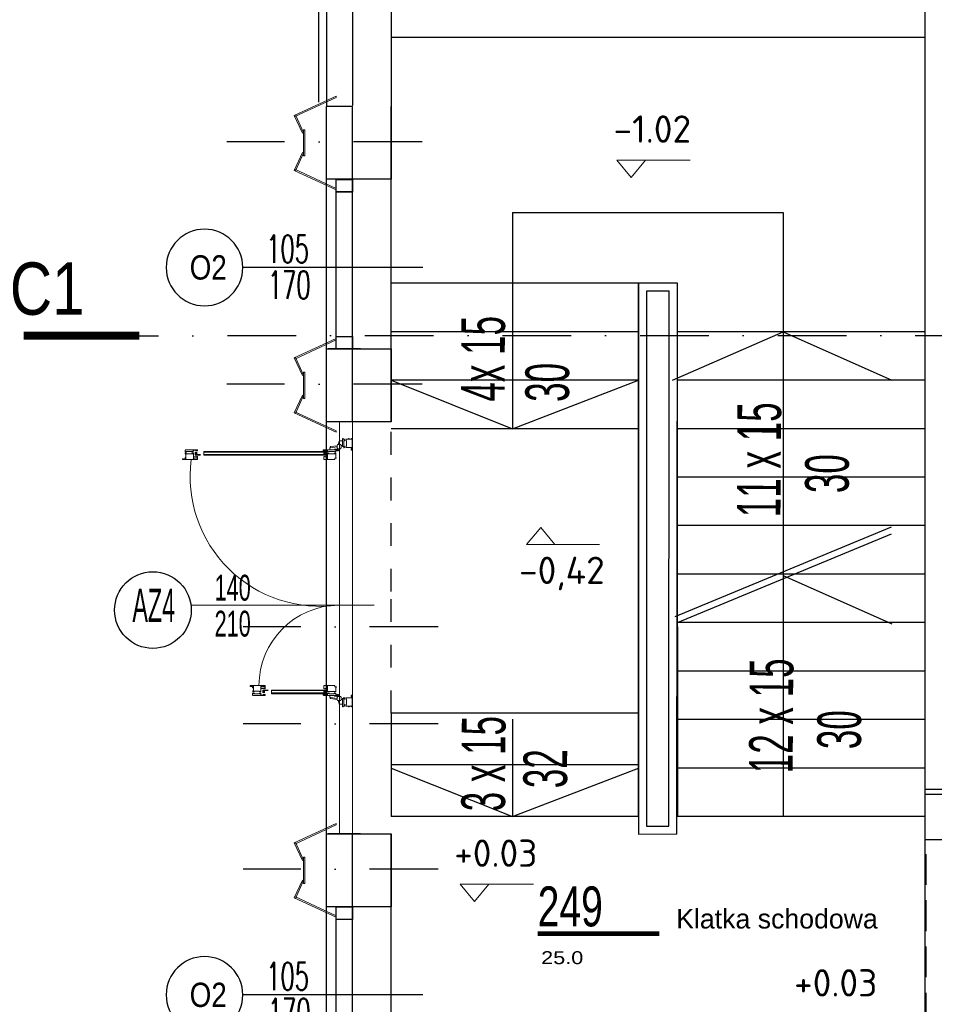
# Model space of a CAD drawing. Header units: millimetres. Extents: x 14495 to 271441, y -21035 to 2232.
# Tile 100 of 227: x 82222 to 82787, y -2668 to -2059. Entities that reach past the tile are written whole.
import ezdxf
from ezdxf.enums import TextEntityAlignment as Align

# ---------------------------------------------------------------- set-up
doc = ezdxf.new("R2010")
doc.units = ezdxf.units.MM
for name, pattern in [('DASHDOT', [1, 0.5, -0.25, 0, -0.25]), ('DASHED', [28.222222, 14.111111, -14.111111]), ('DASHED2', [9.525, 6.35, -3.175])]:
    doc.linetypes.add(name, pattern=pattern)
for name, color, linetype in [('_1_cienkie', 251, 'Continuous'), ('_A_widok', 1, 'Continuous'), ('a-bloki-drzwi', 52, 'Continuous'), ('a-cienka', 8, 'Continuous'), ('A-POW-NR', 1, 'Continuous'), ('A_bloki-drzwi', 1, 'Continuous'), ('A_BLOKI_KÓŁKO', 1, 'Continuous'), ('A_BLOKI_OPIS', 1, 'Continuous'), ('A_KOTA', 7, 'Continuous'), ('A_L_CIENSZA', 9, 'Continuous'), ('A_okładzina HPL', 37, 'Continuous'), ('A_opis', 1, 'Continuous'), ('A_OSIE', 252, 'DASHDOT'), ('A_PROJEKTOWANE', 3, 'Continuous'), ('A_SC_DZIAlOWE', 4, 'Continuous')]:
    doc.layers.add(name, color=color, linetype=linetype)
doc.layers.add('A-POW', color=2, linetype='Continuous', plot=False)
for name, color, linetype, lineweight in [('A_ALUMINIUM', 1, 'Continuous', 13), ('A_KOTY', 42, 'Continuous', 20), ('A_solid', 252, 'Continuous', 0)]:
    doc.layers.add(name, color=color, linetype=linetype, lineweight=lineweight)
doc.styles.add('arial-tab', font='arial.ttf')
doc.styles.add('ARIAL1_2', font='arial.ttf', dxfattribs={"width": 1.2})
doc.styles.add('arialce', font='ARIALN.TTF')
doc.styles.add('AVAL', font='txt')
doc.styles.add('cent', font='swissel.ttf')
doc.styles.add('iso', font='isocpeur.ttf', dxfattribs={"width": 1.2})
doc.styles.add('ROMANS', font='romans', dxfattribs={"width": 0.6})
doc.styles.add('switz721ltexbt', font='swissel.ttf')

# ---------------------------------------------------------------- blocks, each defined once
blk = doc.blocks.new('OSS2')
at = {"linetype": 'Continuous', "const_width": 5}
blk.add_lwpolyline([(-71.57, 0), (0, 0)], dxfattribs=at)
at = {"style": 'cent'}
blk.add_attdef('01', (-80.01, 12.93), '', height=32.4, dxfattribs=at)
blk = doc.blocks.new('KOTA')
for p, q in [((0, 0), (-11.77, 14.19)), ((-11.77, 14.19), (16.2, 14.19)), ((0, 0), (11.77, 14.19)), ((16.2, 14.19), (48.6, 14.19))]:
    blk.add_line(p, q)
at = {"layer": 'A_KOTA', "color": 6, "style": 'AVAL'}
blk.add_attdef('%%P0,00', (-11.32, 18.66), '', height=14.4, dxfattribs=at)
blk = doc.blocks.new('POW')
at = {"const_width": 5}
blk.add_lwpolyline([(125.3, 0), (0, 0)], dxfattribs=at)
at = {"style": 'switz721ltexbt'}
blk.add_attdef('001', (-1.8, 12.3), '', height=41.2, dxfattribs=at)
blk = doc.blocks.new('fghsdx')
at = {"lineweight": 0}
for p, q in [((-37.08, -19.4), (-25.08, 6.6)), ((-36.19, -19.4), (-24.35, 6.26)), ((-14.08, 1.53), (-25.08, 6.6)), ((-2.07, 1.53), (8.92, 6.6)), ((20.04, -19.4), (8.2, 6.26)), ((20.92, -19.4), (8.92, 6.6)), ((-14.42, 0.8), (-25.41, 5.87)), ((-16.15, 0.8), (0, 0.8)), ((-16.15, 0.8), (-16.15, 0)), ((-16.15, 0), (0, 0)), ((-14.42, 0.8), (-14.08, 1.53)), ((-1.73, 0.8), (-2.07, 1.53)), ((-1.73, 0.8), (9.26, 5.87)), ((0, 0.8), (0, 0)), ((-37.08, -19.4), (-36.19, -19.4)), ((20.92, -19.4), (20.04, -19.4))]:
    blk.add_line(p, q, dxfattribs=at)
blk = doc.blocks.new('eeds')
for p, q in [((7.1, 99.7), (7.1, 102.6)), ((7.1, 99.7), (7.1, 102.6)), ((13.1, 99.67), (13.1, 102.57)), ((103.11, 99.06), (103.11, -13.74)), ((8.6, 96.96), (10, 96.96)), ((10, 95.96), (8.6, 96.96)), ((10, 96.96), (8.6, 95.96)), ((8.6, 95.96), (10, 95.96)), ((8.61, 91.73, 0), (8.61, 19.6)), ((9.81, 96.96), (10.4, 96.96)), ((10, 96.96), (10.01, 93.76)), ((10.01, 91.73, 0), (10.01, 19.6)), ((10.41, 93.76), (10.4, 96.96)), ((152.94, 57.85), (152.94, 60.75)), ((155.64, 51.94), (155.64, 55.14)), ((156.24, 55.14), (155.64, 55.14)), ((157.44, 55.14), (156.04, 55.14)), ((156.04, 54.14), (157.44, 55.14)), ((156.04, 55.14), (157.44, 54.14)), ((156.04, 55.14), (156.04, 51.94)), ((158.94, 57.88), (158.94, 60.78)), ((158.94, 57.88), (158.94, 60.78)), ((157.44, 54.14), (156.04, 54.14)), ((156.04, 49.91, 0), (156.04, 19.6)), ((157.44, 49.91, 0), (157.44, 19.6)), ((8.01, 19.6), (8.01, 16.4)), ((8.61, 16.4), (8.61, 19.6)), ((10.01, 16.4), (10.01, 19.6)), ((10.41, 19.6), (10.41, 16.4)), ((155.64, 19.6), (155.64, 16.4)), ((156.04, 16.4), (156.04, 19.6)), ((157.44, 16.4), (157.44, 19.6)), ((158.04, 19.6), (158.04, 16.4)), ((5.08, 13.42), (4.5, 9.27)), ((5.76, 13.39), (5.19, 9.3)), ((5.31, 13.42), (5.31, 13.59)), ((5.31, 13.59), (5.31, 13.59)), ((5.76, 13.39), (5.31, 13.42)), ((6.21, 13.69), (7.11, 13.69)), ((7.11, 13.69), (7.11, 10.79)), ((7.11, 13.69), (7.11, 10.79)), ((8.61, 16.4), (8.01, 16.4)), ((10.01, 17.4), (8.61, 17.4)), ((8.61, 16.4), (10.01, 17.4)), ((8.61, 17.4), (10.01, 16.4)), ((10.01, 16.4), (8.61, 16.4)), ((10.41, 16.4), (10.01, 16.4)), ((11.15, 15.4), (11.38, 15.25)), ((11.35, 15.45), (11.17, 15.45)), ((11.21, 17.45), (11.21, 17.32)), ((11.21, 17.32), (11.39, 17.35)), ((11.39, 17.27), (11.21, 16.78)), ((13.08, 17.5), (11.26, 17.5)), ((11.32, 16.74), (11.35, 16.81)), ((11.35, 15.7), (11.35, 15.45)), ((11.39, 15.7), (11.35, 15.7)), ((11.39, 17.35), (11.39, 17.27)), ((11.39, 16.8), (11.39, 15.7)), ((12.64, 15.3), (12.7, 15.41)), ((12.67, 15.75), (13.11, 15.75)), ((12.67, 15.48), (12.67, 15.75)), ((12.69, 15.47), (12.67, 15.48)), ((13.11, 15.75), (13.11, 17.47)), ((152.94, 15.75), (152.94, 17.47)), ((153.38, 15.75), (152.94, 15.75)), ((152.96, 17.5), (154.79, 17.5)), ((153.41, 15.3), (153.34, 15.41)), ((153.36, 15.47), (153.38, 15.48)), ((153.38, 15.48), (153.38, 15.75)), ((154.66, 17.35), (154.66, 17.27)), ((154.84, 17.32), (154.66, 17.35)), ((154.66, 17.27), (154.84, 16.78)), ((154.66, 16.8), (154.66, 15.7)), ((154.66, 15.7), (154.7, 15.7)), ((154.89, 15.4), (154.66, 15.25)), ((154.72, 16.74), (154.7, 16.81)), ((154.7, 15.7), (154.7, 15.45)), ((154.7, 15.45), (154.87, 15.45)), ((154.84, 17.45), (154.84, 17.32)), ((155.64, 16.4), (156.04, 16.4)), ((156.04, 17.4), (157.44, 17.4)), ((157.44, 16.4), (156.04, 17.4)), ((157.44, 17.4), (156.04, 16.4)), ((156.04, 16.4), (157.44, 16.4)), ((157.44, 16.4), (158.04, 16.4)), ((159.83, 13.69), (158.94, 13.69)), ((158.94, 13.69), (158.94, 10.79)), ((158.94, 13.69), (158.94, 10.79)), ((160.29, 13.39), (160.74, 13.42)), ((160.29, 13.39), (160.86, 9.3)), ((160.74, 13.42), (160.74, 13.59)), ((160.74, 13.59), (160.74, 13.59)), ((160.96, 13.42), (161.54, 9.27)), ((1.54, 6.89), (1.54, 6)), ((3.84, 8.6), (1.8, 8.02)), ((4.44, 6.55), (4.44, 6)), ((5.09, 6.7), (4.54, 6.65)), ((6.41, 9.11), (6.6, 10.7)), ((6.41, 7.99), (6.41, 9.09)), ((6.7, 10.79), (7.11, 10.79)), ((159.34, 10.79), (158.94, 10.79)), ((159.64, 9.11), (159.44, 10.7)), ((159.64, 7.99), (159.64, 9.09)), ((160.95, 6.7), (161.51, 6.65)), ((161.6, 6.55), (161.6, 6)), ((162.21, 8.6), (164.25, 8.02)), ((164.5, 6.89), (164.5, 6)), ((1.54, 6), (4.44, 6)), ((164.5, 6), (161.6, 6))]:
    blk.add_line(p, q)
at = {"color": 8}
blk.add_line((103.11, 53.74), (103.11, 99.06), dxfattribs=at)
for points in [[(12.6, 98.16), (12.6, 98.04), (12.7, 98.04), (12.7, 98.19), (12.92, 98.19), (12.92, 96.59), (12.7, 96.59), (12.7, 96.74), (12.6, 96.74), (12.6, 96.39, 0.414214), (12.7, 96.29), (12.7, 96.44), (12.95, 96.44), (12.95, 95.74), (12.7, 95.74), (12.7, 95.89, 0.414214), (12.6, 95.79), (12.6, 95.59), (13.08, 95.59, 0.414214), (13.1, 95.61), (13.1, 104.86, 0.414214), (13.08, 104.89), (12.6, 104.89), (12.6, 104.69, 0.414214), (12.7, 104.59), (12.7, 104.74), (12.95, 104.74), (12.95, 104.04), (12.7, 104.04), (12.7, 104.19, 0.414214), (12.6, 104.09), (12.6, 103.89), (12.92, 103.89), (12.92, 103.34), (11.74, 103.34, 0.414328), (11.72, 103.32), (11.72, 103.11, 0.466308), (11.74, 103.1), (12.05, 103.15, -0.466308), (12.07, 103.13), (12.07, 102.76)], [(7.28, 103.34), (7.28, 103.34), (8.47, 103.34, -0.414328), (8.49, 103.32), (8.49, 103.11, -0.466308), (8.47, 103.1), (8.16, 103.15, 0.466308), (8.14, 103.13), (8.14, 102.7, 0.520587), (8.17, 102.69), (8.41, 102.77, -0.520587), (8.44, 102.76), (8.44, 102.68, -0.315299), (8.24, 102.39), (8.14, 102.36, 0.315578), (8.1, 102.31), (8.1, 99.22, 0.315578), (8.14, 99.17), (8.24, 99.13, -0.315299), (8.44, 98.85), (8.44, 98.77, -0.520587), (8.41, 98.75), (8.17, 98.84, 0.520587), (8.14, 98.82), (8.14, 98.4, 0.466308), (8.16, 98.38), (8.47, 98.43, -0.466308), (8.49, 98.41), (8.49, 98.21, -0.414372), (8.47, 98.19), (7.61, 98.19), (7.61, 98.04), (7.51, 98.04), (7.51, 98.19), (7.29, 98.19), (7.29, 96.59), (7.51, 96.59), (7.51, 96.74), (7.61, 96.74), (7.61, 96.39, -0.414214), (7.51, 96.29), (7.51, 96.44), (7.26, 96.44), (7.26, 95.74), (7.51, 95.74), (7.51, 95.89, -0.414214), (7.61, 95.79), (7.61, 95.59), (7.13, 95.59, -0.414214), (7.11, 95.61), (7.11, 103.34)], [(9.61, 103.34), (9.61, 103.31), (9.22, 103.31, 0.41455), (9.2, 103.29), (9.2, 103.09, 0.466308), (9.22, 103.07), (9.53, 103.12, -0.466308), (9.56, 103.1), (9.56, 102.68, -0.520587), (9.53, 102.66), (9.28, 102.75, 0.520587), (9.26, 102.73), (9.26, 102.65, 0.315299), (9.45, 102.37), (9.56, 102.33, -0.315377), (9.59, 102.28), (9.59, 99.19, -0.315578), (9.56, 99.15), (9.45, 99.11, 0.315299), (9.26, 98.83), (9.26, 98.74, 0.520587), (9.28, 98.73), (9.53, 98.82, -0.520587), (9.56, 98.8), (9.56, 98.37, -0.466308), (9.53, 98.35), (9.22, 98.41, 0.466308), (9.2, 98.39), (9.2, 98.18, 0.414372), (9.22, 98.16), (12.61, 98.16), (12.61, 98.01), (12.71, 98.01), (12.71, 98.16), (12.93, 98.16), (12.93, 96.56), (12.71, 96.56), (12.71, 96.71), (12.61, 96.71), (12.61, 96.36, 0.414214), (12.71, 96.26), (12.71, 96.41), (12.96, 96.41), (12.96, 95.71), (12.71, 95.71), (12.71, 95.86, 0.414214), (12.61, 95.76), (12.61, 95.56), (13.08, 95.56, 0.414214), (13.1, 95.59), (13.1, 102.74, 0.414214), (13.08, 102.76), (9.84, 102.76, -0.414214), (9.79, 102.81), (9.79, 103.34)], [(153.44, 56.34), (153.44, 56.22), (153.34, 56.22), (153.34, 56.37), (153.12, 56.37), (153.12, 54.77), (153.34, 54.77), (153.34, 54.92), (153.44, 54.92), (153.44, 54.57, -0.414214), (153.34, 54.47), (153.34, 54.62), (153.09, 54.62), (153.09, 53.92), (153.34, 53.92), (153.34, 54.07, -0.414214), (153.44, 53.97), (153.44, 53.77), (152.97, 53.77, -0.414214), (152.94, 53.79), (152.94, 63.04, -0.414214), (152.97, 63.07), (153.44, 63.07), (153.44, 62.87, -0.414214), (153.34, 62.77), (153.34, 62.92), (153.09, 62.92), (153.09, 62.22), (153.34, 62.22), (153.34, 62.37, -0.414214), (153.44, 62.27), (153.44, 62.07), (153.12, 62.07), (153.12, 61.52), (154.31, 61.52, -0.414328), (154.33, 61.5), (154.33, 61.3, -0.466308), (154.31, 61.28), (154, 61.33, 0.466308), (153.97, 61.31), (153.97, 60.94)], [(156.43, 61.52), (156.43, 61.49), (156.83, 61.49, -0.41455), (156.85, 61.47), (156.85, 61.27, -0.466308), (156.82, 61.25), (156.51, 61.3, 0.466308), (156.49, 61.28), (156.49, 60.86, 0.520587), (156.52, 60.84), (156.76, 60.93, -0.520587), (156.79, 60.91), (156.79, 60.83, -0.315299), (156.59, 60.55), (156.49, 60.51, 0.315377), (156.45, 60.46), (156.45, 57.37, 0.315578), (156.49, 57.33), (156.59, 57.29, -0.315299), (156.79, 57.01), (156.79, 56.93, -0.520587), (156.76, 56.91), (156.52, 57, 0.520587), (156.49, 56.98), (156.49, 56.55, 0.466308), (156.51, 56.53), (156.82, 56.59, -0.466308), (156.85, 56.57), (156.85, 56.36, -0.414372), (156.83, 56.34), (153.44, 56.34), (153.44, 56.19), (153.34, 56.19), (153.34, 56.34), (153.12, 56.34), (153.12, 54.74), (153.34, 54.74), (153.34, 54.89), (153.44, 54.89), (153.44, 54.54, -0.414214), (153.34, 54.44), (153.34, 54.59), (153.09, 54.59), (153.09, 53.89), (153.34, 53.89), (153.34, 54.04, -0.414214), (153.44, 53.94), (153.44, 53.74), (152.96, 53.74, -0.414214), (152.94, 53.77), (152.94, 60.92, -0.414214), (152.96, 60.94), (156.2, 60.94, 0.414214), (156.25, 60.99), (156.25, 61.52)], [(158.76, 61.52), (158.76, 61.52), (157.57, 61.52, 0.414328), (157.55, 61.5), (157.55, 61.3, 0.466308), (157.57, 61.28), (157.88, 61.33, -0.466308), (157.91, 61.31), (157.91, 60.89, -0.520587), (157.88, 60.87), (157.63, 60.96, 0.520587), (157.61, 60.94), (157.61, 60.86, 0.315299), (157.8, 60.57), (157.91, 60.54, -0.315578), (157.94, 60.49), (157.94, 57.4, -0.315578), (157.91, 57.35), (157.8, 57.32, 0.315299), (157.61, 57.03), (157.61, 56.95, 0.520587), (157.63, 56.93), (157.88, 57.02, -0.520587), (157.91, 57), (157.91, 56.58, -0.466308), (157.88, 56.56), (157.57, 56.61, 0.466308), (157.55, 56.59), (157.55, 56.39, 0.414372), (157.57, 56.37), (158.44, 56.37), (158.44, 56.22), (158.54, 56.22), (158.54, 56.37), (158.76, 56.37), (158.76, 54.77), (158.54, 54.77), (158.54, 54.92), (158.44, 54.92), (158.44, 54.57, 0.414214), (158.54, 54.47), (158.54, 54.62), (158.79, 54.62), (158.79, 53.92), (158.54, 53.92), (158.54, 54.07, 0.414214), (158.44, 53.97), (158.44, 53.77), (158.91, 53.77, 0.414214), (158.94, 53.79), (158.94, 61.52)]]:
    blk.add_lwpolyline(points, format="xyb")
at = {"elevation": 0}
for points in [[(11.32, 96.32), (11.35, 96.25, 0.839099), (11.39, 96.26), (11.39, 97.36), (11.34, 97.36), (11.34, 97.61), (11.17, 97.61, -0.657207), (11.15, 97.66), (11.38, 97.81, -0.674922), (11.46, 97.77), (11.46, 97.48), (11.51, 97.48), (11.51, 95.75, 0.414214), (11.56, 95.7), (12.87, 95.7, 0.414214), (12.97, 95.8), (12.97, 97.14, 0.414214), (12.92, 97.19), (12.55, 97.19), (12.55, 97.73, -0.767327), (12.64, 97.76), (12.7, 97.65, -0.414213), (12.69, 97.59), (12.67, 97.58), (12.67, 97.31), (13.1, 97.31), (13.1, 95.59, -0.414214), (13.08, 95.56), (11.26, 95.56, -0.414214), (11.21, 95.61), (11.21, 95.74), (11.39, 95.71), (11.39, 95.79), (11.21, 96.28, -1)], [(154.73, 54.5), (154.7, 54.43, -0.839099), (154.66, 54.44), (154.66, 55.54), (154.7, 55.54), (154.7, 55.79), (154.87, 55.79, 0.657207), (154.89, 55.84), (154.67, 55.99, 0.674922), (154.58, 55.95), (154.58, 55.66), (154.54, 55.66), (154.54, 53.93, -0.414214), (154.49, 53.88), (153.18, 53.88, -0.414214), (153.08, 53.98), (153.08, 55.32, -0.414214), (153.13, 55.37), (153.5, 55.37), (153.5, 55.91, 0.767327), (153.41, 55.94), (153.34, 55.83, 0.414213), (153.36, 55.77), (153.38, 55.76), (153.38, 55.49), (152.94, 55.49), (152.94, 53.77, 0.414214), (152.96, 53.74), (154.79, 53.74, 0.414214), (154.84, 53.79), (154.84, 53.92), (154.66, 53.89), (154.66, 53.97), (154.84, 54.46, 1)]]:
    blk.add_lwpolyline(points, format="xyb", close=True, dxfattribs=at)
for points in [[(10.41, 16.4), (8.01, 16.4), (8.01, 91.73), (10.41, 91.73)], [(155.64, 16.4), (158.04, 16.4), (158.04, 49.91), (155.64, 49.91)]]:
    blk.add_lwpolyline(points, close=True)
for points in [[(7.51, 9.34), (7.51, 9.19, 0.414214), (7.61, 9.29), (7.61, 9.49), (7.29, 9.49), (7.29, 10.04), (8.48, 10.04, 0.414328), (8.5, 10.06), (8.5, 10.27, 0.466308), (8.47, 10.29), (8.16, 10.23, -0.466308), (8.14, 10.25), (8.14, 10.68, -0.520587), (8.17, 10.7), (8.41, 10.61, 0.520587), (8.44, 10.63), (8.44, 10.71, 0.315299), (8.24, 10.99), (8.14, 11.03, -0.315578), (8.11, 11.08), (8.11, 14.16, -0.315578), (8.14, 14.21), (8.24, 14.25, 0.315299), (8.44, 14.53), (8.44, 14.61, 0.520587), (8.41, 14.63), (8.17, 14.54, -0.520587), (8.14, 14.56), (8.14, 14.99, -0.466308), (8.16, 15.01), (8.47, 14.95, 0.466308), (8.5, 14.97), (8.5, 15.18, 0.414372), (8.48, 15.2), (7.61, 15.19), (7.61, 15.35), (7.51, 15.35), (7.51, 15.19), (7.29, 15.19), (7.29, 16.79), (7.51, 16.79), (7.51, 16.64), (7.61, 16.64), (7.61, 16.99, 0.414214), (7.51, 17.09), (7.51, 16.94), (7.26, 16.94), (7.26, 17.64), (7.51, 17.64), (7.51, 17.49, 0.414214), (7.61, 17.59), (7.61, 17.79), (7.13, 17.79, 0.414214), (7.11, 17.77), (7.11, 8.52, 0.414214), (7.13, 8.49), (7.61, 8.49), (7.61, 8.69, 0.414214), (7.51, 8.79), (7.51, 8.64), (7.26, 8.64), (7.26, 9.34)], [(9.19, 10.06), (9.19, 10.27, -0.466308), (9.21, 10.29), (9.52, 10.23, 0.466308), (9.54, 10.25), (9.54, 10.68, 0.520587), (9.51, 10.7), (9.27, 10.61, -0.520587), (9.24, 10.63), (9.24, 10.71, -0.315299), (9.44, 10.99), (9.54, 11.03, 0.315578), (9.58, 11.07), (9.58, 14.16, 0.315578), (9.54, 14.21), (9.44, 14.25, -0.315299), (9.24, 14.53), (9.24, 14.61, -0.520587), (9.27, 14.63), (9.51, 14.54, 0.520587), (9.54, 14.56), (9.54, 14.98, 0.466308), (9.52, 15), (9.21, 14.95, -0.466308), (9.19, 14.97), (9.19, 15.17, -0.414294), (9.21, 15.19), (10.91, 15.19), (10.91, 15.69), (11.27, 15.69), (11.31, 15.55), (11.31, 15.49), (11.11, 15.49), (11.11, 15.19), (11.98, 15.19), (12.01, 15.17), (12.03, 15.19), (12.91, 15.19), (12.91, 15.49), (12.71, 15.49), (12.71, 15.54), (12.75, 15.69), (13.11, 15.69), (13.11, 10.59), (12.36, 10.59, 0.414214), (12.31, 10.54), (12.31, 9.69, -0.414214), (12.26, 9.64), (12.18, 9.64, -0.414214), (12.13, 9.69), (12.13, 9.99, 0.414214), (12.08, 10.04), (9.21, 10.04, -0.414261)], [(156.86, 10.06), (156.86, 10.27, 0.466308), (156.84, 10.29), (156.53, 10.23, -0.466308), (156.5, 10.25), (156.5, 10.68, -0.520587), (156.53, 10.7), (156.78, 10.61, 0.520587), (156.8, 10.63), (156.8, 10.71, 0.315299), (156.61, 10.99), (156.5, 11.03, -0.315578), (156.47, 11.07), (156.47, 14.16, -0.315578), (156.5, 14.21), (156.61, 14.25, 0.315299), (156.8, 14.53), (156.8, 14.61, 0.520587), (156.78, 14.63), (156.53, 14.54, -0.520587), (156.5, 14.56), (156.5, 14.98, -0.466308), (156.53, 15), (156.84, 14.95, 0.466308), (156.86, 14.97), (156.86, 15.17, 0.414294), (156.84, 15.19), (155.14, 15.19), (155.14, 15.69), (154.78, 15.69), (154.74, 15.55), (154.74, 15.49), (154.94, 15.49), (154.94, 15.19), (154.06, 15.19), (154.04, 15.17), (154.01, 15.19), (153.14, 15.19), (153.14, 15.49), (153.34, 15.49), (153.34, 15.54), (153.3, 15.69), (152.94, 15.69), (152.94, 10.59), (153.69, 10.59, -0.414214), (153.74, 10.54), (153.74, 9.69, 0.414214), (153.79, 9.64), (153.87, 9.64, 0.414214), (153.92, 9.69), (153.92, 9.99, -0.414214), (153.97, 10.04), (156.84, 10.04, 0.414261)], [(158.54, 9.34), (158.54, 9.19, -0.414214), (158.44, 9.29), (158.44, 9.49), (158.76, 9.49), (158.76, 10.04), (157.57, 10.04, -0.414328), (157.55, 10.06), (157.55, 10.27, -0.466308), (157.57, 10.29), (157.88, 10.23, 0.466308), (157.9, 10.25), (157.9, 10.68, 0.520587), (157.88, 10.7), (157.63, 10.61, -0.520587), (157.6, 10.63), (157.6, 10.71, -0.315299), (157.8, 10.99), (157.91, 11.03, 0.315578), (157.94, 11.08), (157.94, 14.16, 0.315578), (157.91, 14.21), (157.8, 14.25, -0.315299), (157.6, 14.53), (157.6, 14.61, -0.520587), (157.63, 14.63), (157.88, 14.54, 0.520587), (157.9, 14.56), (157.9, 14.99, 0.466308), (157.88, 15.01), (157.57, 14.95, -0.466308), (157.55, 14.97), (157.55, 15.18, -0.414372), (157.57, 15.2), (158.44, 15.19), (158.44, 15.35), (158.54, 15.35), (158.54, 15.19), (158.76, 15.19), (158.76, 16.79), (158.54, 16.79), (158.54, 16.64), (158.44, 16.64), (158.44, 16.99, -0.414214), (158.54, 17.09), (158.54, 16.94), (158.79, 16.94), (158.79, 17.64), (158.54, 17.64), (158.54, 17.49, -0.414214), (158.44, 17.59), (158.44, 17.79), (158.91, 17.79, -0.414214), (158.94, 17.77), (158.94, 8.52, -0.414214), (158.91, 8.49), (158.44, 8.49), (158.44, 8.69, -0.414214), (158.54, 8.79), (158.54, 8.64), (158.79, 8.64), (158.79, 9.34)], [(5.65, 4.63, -0.414214), (5.63, 4.61), (5.42, 4.61, -0.466982), (5.41, 4.63), (5.46, 4.94, 0.466982), (5.44, 4.96), (5.01, 4.96, 0.520198), (5, 4.94), (5.09, 4.69, -0.520198), (5.07, 4.67), (4.99, 4.67, -0.315377), (4.7, 4.86), (4.67, 4.97, 0.315377), (4.62, 5), (1.53, 5, 0.315377), (1.48, 4.97), (1.45, 4.86, -0.315377), (1.16, 4.67), (1.08, 4.67, -0.520822), (1.06, 4.69), (1.15, 4.94, 0.520822), (1.13, 4.96), (0.71, 4.96, 0.466529), (0.69, 4.94), (0.74, 4.63, -0.466529), (0.72, 4.61), (0.52, 4.61, -0.414214), (0.5, 4.63), (0.5, 5.82), (0.2, 5.82), (0.2, 5.6), (0.15, 5.6), (0, 5.64), (0, 6), (5.08, 6, -0.414214), (5.1, 5.98), (5.1, 5.25, 0.414214), (5.15, 5.2), (6, 5.2, -0.414214), (6.05, 5.15), (6.05, 5.07, -0.414214), (6, 5.02), (5.65, 5.02)], [(0.53, 1.1), (0.5, 1.12), (0.5, 2), (0.2, 2), (0.2, 1.8), (0.15, 1.8), (0, 1.84), (0, 2.2), (0.5, 2.2), (0.5, 3.9, -0.414214), (0.52, 3.92), (0.72, 3.92, -0.466723), (0.74, 3.9), (0.69, 3.59, 0.466723), (0.71, 3.56), (1.13, 3.56, 0.520693), (1.15, 3.59), (1.06, 3.84, -0.520693), (1.08, 3.86), (1.16, 3.86, -0.315377), (1.45, 3.67), (1.48, 3.56, 0.315377), (1.53, 3.53), (4.62, 3.53, 0.315377), (4.67, 3.56), (4.7, 3.67, -0.315377), (4.99, 3.86), (5.07, 3.86, -0.520567), (5.09, 3.84), (5, 3.59, 0.520567), (5.01, 3.56), (5.44, 3.56, 0.466308), (5.46, 3.59), (5.41, 3.9, -0.466308), (5.42, 3.92), (5.63, 3.92, -0.414214), (5.65, 3.9), (5.65, 0.18), (6.2, 0.18), (6.2, 0.5), (6.4, 0.5, -0.414214), (6.5, 0.4), (6.35, 0.4), (6.35, 0.15), (7.05, 0.15), (7.05, 0.4), (6.9, 0.4, -0.414214), (7, 0.5), (7.2, 0.5), (7.2, 0.02, -0.414214), (7.17, 0), (0, 0), (0, 0.36), (0.15, 0.4), (0.2, 0.4), (0.2, 0.2), (0.5, 0.2), (0.5, 1.07)], [(165.52, 1.1), (165.55, 1.12), (165.55, 2), (165.84, 2), (165.84, 1.8), (165.9, 1.8), (166.04, 1.84), (166.04, 2.2), (165.55, 2.2), (165.55, 3.9, 0.414214), (165.53, 3.92), (165.32, 3.92, 0.466723), (165.3, 3.9), (165.36, 3.59, -0.466723), (165.34, 3.56), (164.91, 3.56, -0.520693), (164.89, 3.59), (164.98, 3.84, 0.520693), (164.96, 3.86), (164.88, 3.86, 0.315377), (164.6, 3.67), (164.56, 3.56, -0.315377), (164.51, 3.53), (161.43, 3.53, -0.315377), (161.38, 3.56), (161.34, 3.67, 0.315377), (161.06, 3.86), (160.98, 3.86, 0.520567), (160.96, 3.84), (161.05, 3.59, -0.520567), (161.03, 3.56), (160.61, 3.56, -0.466308), (160.59, 3.59), (160.64, 3.9, 0.466308), (160.62, 3.92), (160.42, 3.92, 0.414214), (160.4, 3.9), (160.4, 0.18), (159.85, 0.18), (159.85, 0.5), (159.65, 0.5, 0.414214), (159.55, 0.4), (159.7, 0.4), (159.7, 0.15), (159, 0.15), (159, 0.4), (159.15, 0.4, 0.414214), (159.05, 0.5), (158.85, 0.5), (158.85, 0.02, 0.414214), (158.87, 0), (166.04, 0), (166.04, 0.36), (165.9, 0.4), (165.85, 0.4), (165.85, 0.2), (165.55, 0.2), (165.55, 1.07)], [(160.4, 4.63, 0.414214), (160.42, 4.61), (160.62, 4.61, 0.466982), (160.64, 4.63), (160.58, 4.94, -0.466982), (160.6, 4.96), (161.03, 4.96, -0.520198), (161.05, 4.94), (160.96, 4.69, 0.520198), (160.98, 4.67), (161.06, 4.67, 0.315377), (161.34, 4.86), (161.38, 4.97, -0.315377), (161.43, 5), (164.51, 5, -0.315377), (164.56, 4.97), (164.6, 4.86, 0.315377), (164.88, 4.67), (164.96, 4.67, 0.520822), (164.98, 4.69), (164.89, 4.94, -0.520822), (164.91, 4.96), (165.34, 4.96, -0.466529), (165.36, 4.94), (165.3, 4.63, 0.466529), (165.32, 4.61), (165.53, 4.61, 0.414214), (165.55, 4.63), (165.55, 5.82), (165.84, 5.82), (165.84, 5.6), (165.89, 5.6), (166.04, 5.64), (166.04, 6), (160.97, 6, 0.414214), (160.94, 5.98), (160.94, 5.25, -0.414214), (160.89, 5.2), (160.04, 5.2, 0.414214), (159.99, 5.15), (159.99, 5.07, 0.414214), (160.04, 5.02), (160.4, 5.02)]]:
    blk.add_lwpolyline(points, format="xyb", close=True)
for centre, radius, start, end in [((23.61, 19.83, 0), 80.3, 351.8844, 97.51643), ((153.07, 7.65, 0), 49.97, 90.14714, 179.03351), ((5.28, 13.4), 0.2, 82.08686, 172.08686), ((6.18, 9.65), 4.04, 89.45341, 102.41056), ((11.18, 15.42), 0.0307, 91.26282, 224.51561), ((11.26, 16.76), 0.06, 159.99991, 339.99991), ((11.26, 17.45), 0.05, 89.99995, 179.99995), ((11.37, 16.8), 0.02, 359.99995, 159.99987), ((11.42, 15.29), 0.0493, 224.70711, 0.77223), ((12.6, 15.33), 0.05, 179.99995, 329.99998), ((12.67, 15.43), 0.04, 329.99998, 59.99995), ((13.08, 17.47), 0.025, 359.99995, 89.99995), ((152.96, 17.47), 0.025, 90, 180), ((153.38, 15.43), 0.04, 120, 209.99997), ((153.45, 15.33), 0.05, 209.99997, 0), ((154.63, 15.29), 0.0493, 179.22772, 315.29284), ((154.68, 16.8), 0.02, 20.00007, 180), ((154.78, 16.76), 0.06, 200.00004, 20.00004), ((154.79, 17.45), 0.05, 0, 90), ((154.87, 15.42), 0.0307, 315.48434, 88.73713), ((159.87, 9.65), 4.04, 77.58938, 90.54654), ((160.77, 13.4), 0.2, 7.91309, 97.91309), ((5.59, 6.93), 4.04, 166.44786, 180.54648), ((1.85, 7.83), 0.2, 105.79954, 166.44786), ((9.8, 8), 6, 178.08973, 181.91016), ((9.81, 8), 6, 172.17523, 178.08973), ((9.81, 8), 6, 181.91016, 187.82466), ((4.36, 8.75), 0.5, 97.82471, 172.17583), ((4.36, 7.25), 0.5, 187.82406, 262.17543), ((5.11, 3.3), 6, 82.17523, 97.82471), ((5.11, 12.7), 6, 262.1752, 269.99997), ((4.54, 6.55), 0.1, 94.6863, 179.99995), ((5.11, 12.7), 6, 269.99997, 277.82469), ((5.86, 8.75), 0.5, 7.82411, 82.17553), ((5.86, 7.25), 0.5, 277.8248, 352.17583), ((0.41, 8), 6, 352.17523, 7.82472), ((6.61, 9.09), 0.2, 173.02705, 180.03413), ((6.7, 10.69), 0.1, 89.99995, 173.02705), ((159.34, 10.69), 0.1, 6.97289, 90), ((159.44, 9.09), 0.2, 359.96581, 6.97289), ((165.64, 8), 6, 172.17523, 187.82472), ((160.19, 8.75), 0.5, 97.82442, 172.17583), ((160.19, 7.25), 0.5, 187.82412, 262.17514), ((160.94, 3.3), 6, 82.17523, 97.82471), ((160.94, 12.7), 6, 262.17525, 269.99997), ((160.94, 12.7), 6, 269.99997, 277.82475), ((161.5, 6.55), 0.1, 0, 85.31364), ((161.69, 8.75), 0.5, 7.82412, 82.17524), ((161.69, 7.25), 0.5, 277.82451, 352.17588), ((156.24, 8), 6, 1.91021, 7.82472), ((156.24, 8), 6, 352.17528, 358.08979), ((156.25, 8), 6, 358.08979, 1.91021), ((164.19, 7.83), 0.2, 13.55208, 74.20041), ((160.46, 6.93), 4.04, 359.45346, 13.55208)]:
    blk.add_arc(centre, radius, start, end)
at = {"layer": 'A_BLOKI_OPIS', "style": 'ROMANS'}
for tag, height, rotation, width, p in [('D6C', 20.59, 180, 0.5, (103.21, 122.68)), ('200', 17.16, 90, 0.6, (92.34, 73.85)), ('90', 17.16, 90, 0.6, (114.6, 73.85))]:
    blk.add_attdef(tag, text='', height=height, rotation=rotation, dxfattribs=dict(at, width=width)).set_placement(p, align=Align.MIDDLE)
at = {"layer": 'A_BLOKI_OPIS', "style": 'ROMANS', "width": 0.6}
blk.add_attdef('FD1-8', (111.3, 1.21), '', height=17.16, rotation=90, dxfattribs=at)
blk = doc.blocks.new('HJTS')
at = {"color": 8}
blk.add_line((0, 0), (0, 111.34), dxfattribs=at)
at = {"layer": 'A_BLOKI_KÓŁKO', "ltscale": 0.04}
blk.add_circle((0, 135.04), 23.7, dxfattribs=at)
at = {"layer": 'A_BLOKI_OPIS', "style": 'ROMANS'}
for tag, height, width, p in [('O', 20.59, 0.5, (-0.05, 135.67)), ('100', 17.16, 0.6, (-11.49, 86.54)), ('200', 17.16, 0.6, (10.76, 86.54))]:
    blk.add_attdef(tag, text='', height=height, rotation=90, dxfattribs=dict(at, width=width)).set_placement(p, align=Align.MIDDLE)

msp = doc.modelspace()

# ---------------------------------------------------------------- linework, layer by layer
at = {"layer": '_1_cienkie'}
for p, q in [((82427.29, -2157.47), (82411.29, -2157.47)), ((82432.29, -2262.47), (82412.29, -2262.47)), ((82427.29, -2262.55), (82412.29, -2262.47)), ((82427.29, -2307.47), (82411.29, -2307.47)), ((82432.29, -2562.47), (82412.29, -2562.47)), ((82427.29, -2562.55), (82412.29, -2562.47)), ((82427.29, -2607.47), (82411.29, -2607.47))]:
    msp.add_line(p, q, dxfattribs=at)
at = {"layer": '_1_cienkie', "linetype": 'DASHED'}
for p, q in [((82451.29, -2412.55), (82451.29, -2307.47)), ((82451.29, -2487.76), (82451.29, -2412.55)), ((82451.29, -2487.76), (82451.29, -2457.47))]:
    msp.add_line(p, q, dxfattribs=at)
at = {"layer": '_1_cienkie', "linetype": 'DASHED2', "ltscale": 3}
msp.add_line((82781.91, -2574.95), (82781.91, -2705.09), dxfattribs=at)
at = {"layer": '_A_widok'}
for p, q in [((82411.29, -2262.47), (82411.29, -2157.47)), ((82451.29, -2262.55), (82451.29, -2157.47)), ((82451.29, -2262.55), (82451.29, -2157.47)), ((82526.29, -2178.01), (82526.29, -2281.76)), ((82526.29, -2178.01), (82693.65, -2178.01)), ((82693.65, -2178.01), (82693.65, -2551.76)), ((82628.28, -2221.65), (82451.29, -2221.76)), ((82526.29, -2221.76), (82526.29, -2311.76)), ((82604.28, -2551.76), (82604.28, -2221.76)), ((82604.28, -2251.76), (82451.29, -2251.76)), ((82625.28, -2281.76), (82693.65, -2251.76)), ((82781.28, -2251.76), (82628.28, -2251.76)), ((82693.65, -2251.76), (82760.96, -2281.76)), ((82604.28, -2281.76), (82451.29, -2281.76)), ((82451.29, -2281.76), (82526.29, -2311.76)), ((82526.29, -2311.76), (82604.28, -2281.76)), ((82781.28, -2281.76), (82628.28, -2281.76)), ((82411.29, -2412.47), (82411.29, -2307.47)), ((82604.28, -2311.76), (82451.29, -2311.76)), ((82781.28, -2311.76), (82628.28, -2311.76)), ((82781.28, -2341.76), (82628.28, -2341.76)), ((82626.84, -2428.02), (82760.79, -2372.49)), ((82760.79, -2371.76), (82628.28, -2371.76)), ((82781.28, -2371.76), (82628.28, -2371.76)), ((82628.28, -2431.76), (82760.79, -2376.77)), ((82781.28, -2401.76), (82628.28, -2401.76)), ((82693.65, -2402.59), (82760.96, -2432.59)), ((82411.29, -2562.47), (82411.29, -2412.47)), ((82781.28, -2431.76), (82628.28, -2431.76)), ((82628.28, -2434.33), (82628.28, -2551.97)), ((82781.28, -2461.76), (82628.28, -2461.76)), ((82451.29, -2487.76), (82451.29, -2551.76)), ((82604.28, -2487.76), (82451.29, -2487.76)), ((82526.29, -2491.41), (82526.29, -2551.76)), ((82781.28, -2491.76), (82628.28, -2491.76)), ((82604.28, -2519.76), (82451.29, -2519.76)), ((82451.29, -2521.76), (82526.29, -2551.76)), ((82526.29, -2551.76), (82604.28, -2521.76)), ((82781.28, -2521.76), (82628.28, -2521.76)), ((82604.28, -2551.76), (82451.29, -2551.76)), ((82781.28, -2551.76), (82628.28, -2551.76)), ((82781.28, -2566.09), (82781.28, -2705.09)), ((82411.29, -2712.47), (82411.29, -2607.47)), ((82451.29, -2712.55), (82451.29, -2607.47)), ((82451.29, -2712.55), (82451.29, -2607.47))]:
    msp.add_line(p, q, dxfattribs=at)
for points in [[(82628.04, -2562.62), (82628.28, -2221.76), (82604.28, -2221.76), (82604.28, -2562.62), (82628.04, -2562.51)], [(82628.28, -2551.76), (82628.28, -2221.76)]]:
    msp.add_lwpolyline(points, dxfattribs=at)
msp.add_lwpolyline([(82623.04, -2557.62), (82623.27, -2226.76), (82609.28, -2226.76), (82609.28, -2557.62)], close=True, dxfattribs=at)
at = {"layer": 'a-cienka'}
for p, q in [((82411.29, -1734.26), (82411.29, -2112.55)), ((82411.29, -2157.47), (82411.29, -2112.47)), ((82427.29, -2112.55), (82411.29, -2112.55)), ((82427.29, -2157.47), (82411.29, -2157.47)), ((82427.29, -2157.47), (82411.29, -2157.47)), ((82411.29, -2307.47), (82411.29, -2262.47)), ((82427.29, -2262.55), (82411.29, -2262.55)), ((82427.29, -2262.55), (82411.29, -2262.55)), ((82427.29, -2307.47), (82411.29, -2307.47)), ((82427.29, -2307.47), (82411.29, -2307.47)), ((82411.29, -2607.47), (82411.29, -2562.47)), ((82427.29, -2562.55), (82411.29, -2562.55)), ((82427.29, -2562.55), (82411.29, -2562.55)), ((82427.29, -2607.47), (82411.29, -2607.47)), ((82427.29, -2607.47), (82411.29, -2607.47))]:
    msp.add_line(p, q, dxfattribs=at)
at = {"layer": 'A_ALUMINIUM'}
for p, q in [((82419.29, -2562.55), (82419.29, -2307.55)), ((82427.29, -2562.55), (82427.29, -2307.55))]:
    msp.add_line(p, q, dxfattribs=at)
at = {"layer": 'A_bloki-drzwi'}
for p, q in [((82417.29, -2262.55), (82417.29, -2157.55)), ((82427.29, -2262.55), (82427.29, -2157.55)), ((82417.29, -2712.55), (82417.29, -2607.55)), ((82427.29, -2712.55), (82427.29, -2607.55))]:
    msp.add_line(p, q, dxfattribs=at)
for points in [[(82417.29, -2165.34), (82417.29, -2157.47), (82427.29, -2157.47), (82427.29, -2165.34)], [(82417.29, -2165.34), (82417.29, -2157.47), (82427.29, -2157.47), (82427.29, -2165.34)], [(82417.29, -2165.42), (82417.29, -2157.55), (82427.29, -2157.55), (82427.29, -2165.42)], [(82417.29, -2262.55), (82417.29, -2254.68), (82427.29, -2254.68), (82427.29, -2262.55)], [(82417.29, -2262.55), (82417.29, -2254.68), (82427.29, -2254.68), (82427.29, -2262.55)], [(82417.29, -2615.34), (82417.29, -2607.47), (82427.29, -2607.47), (82427.29, -2615.34)], [(82417.29, -2615.34), (82417.29, -2607.47), (82427.29, -2607.47), (82427.29, -2615.34)], [(82417.29, -2615.42), (82417.29, -2607.55), (82427.29, -2607.55), (82427.29, -2615.42)]]:
    msp.add_lwpolyline(points, close=True, dxfattribs=at)
at = {"layer": 'A_BLOKI_KÓŁKO', "ltscale": 0.04}
msp.add_circle((82303.89, -2423.99), 23.7, dxfattribs=at)
at = {"layer": 'A_L_CIENSZA', "linetype": 'DASHDOT', "ltscale": 85}
for p, q in [((82470.39, -2134.26), (82349.7, -2134.26)), ((82470.39, -2284.26), (82349.7, -2284.26)), ((82480.39, -2434.26), (82359.7, -2434.26)), ((82480.39, -2494.26), (82359.7, -2494.26)), ((82480.39, -2584.26), (82359.7, -2584.26))]:
    msp.add_line(p, q, dxfattribs=at)
at = {"layer": 'A_okładzina HPL', "lineweight": 30}
msp.add_lwpolyline([(82406.29, -1729.26), (82406.29, -2109.83)], dxfattribs=at)
at = {"layer": 'A_OSIE', "ltscale": 85}
msp.add_line((82264.85, -2254.26), (86567.36, -2252.35), dxfattribs=at)
at = {"layer": 'A_PROJEKTOWANE'}
for p, q in [((82427.29, -1750.26), (82427.29, -2111.83)), ((82451.29, -1774.26), (82451.29, -2112.55)), ((82781.28, -1774.26), (82781.28, -2538.09)), ((82427.29, -2157.47), (82427.29, -2112.55)), ((82427.29, -2157.47), (82427.29, -2112.55)), ((82451.29, -2122.33), (82451.29, -2112.55)), ((82451.29, -2122.33), (82451.29, -2112.55)), ((82451.29, -2157.47), (82451.29, -2122.33)), ((82451.29, -2157.47), (82451.29, -2146.33)), ((82451.29, -2157.47), (82426.29, -2157.47)), ((82440.29, -2157.47), (82426.29, -2157.47)), ((82451.29, -2157.47), (82426.29, -2157.47)), ((82451.29, -2157.47), (82426.29, -2157.47)), ((82451.29, -2157.47), (82427.29, -2157.47)), ((82440.29, -2157.47), (82427.29, -2157.47)), ((82451.29, -2157.47), (82427.29, -2157.47)), ((82451.29, -2157.47), (82427.29, -2157.47)), ((82451.29, -2262.55), (82426.29, -2262.55)), ((82451.29, -2262.55), (82426.29, -2262.55)), ((82451.29, -2262.55), (82426.29, -2262.55)), ((82427.29, -2307.47), (82427.29, -2262.55)), ((82451.29, -2262.55), (82427.29, -2262.55)), ((82427.29, -2307.47), (82427.29, -2262.55)), ((82451.29, -2272.33), (82451.29, -2262.55)), ((82451.29, -2272.33), (82451.29, -2262.55)), ((82451.29, -2307.47), (82451.29, -2272.33)), ((82451.29, -2307.47), (82451.29, -2296.33)), ((82451.29, -2307.47), (82426.29, -2307.47)), ((82440.29, -2307.47), (82426.29, -2307.47)), ((82451.29, -2307.47), (82426.29, -2307.47)), ((82451.29, -2307.47), (82426.29, -2307.47)), ((82451.29, -2307.47), (82427.29, -2307.47)), ((82440.29, -2307.47), (82427.29, -2307.47)), ((82451.29, -2307.47), (82427.29, -2307.47)), ((82451.29, -2307.47), (82427.29, -2307.47)), ((82781.28, -2534.76), (82843.28, -2534.76)), ((82781.28, -2538.09), (82781.28, -2566.09)), ((82451.29, -2562.55), (82426.29, -2562.55)), ((82451.29, -2562.55), (82426.29, -2562.55)), ((82451.29, -2562.55), (82426.29, -2562.55)), ((82427.29, -2607.47), (82427.29, -2562.55)), ((82451.29, -2562.55), (82427.29, -2562.55)), ((82427.29, -2607.47), (82427.29, -2562.55)), ((82451.29, -2572.33), (82451.29, -2562.55)), ((82451.29, -2572.33), (82451.29, -2562.55)), ((82451.29, -2607.47), (82451.29, -2572.33)), ((82451.29, -2607.47), (82451.29, -2596.33)), ((82451.29, -2607.47), (82426.29, -2607.47)), ((82440.29, -2607.47), (82426.29, -2607.47)), ((82451.29, -2607.47), (82426.29, -2607.47)), ((82451.29, -2607.47), (82426.29, -2607.47)), ((82451.29, -2607.47), (82427.29, -2607.47)), ((82440.29, -2607.47), (82427.29, -2607.47)), ((82451.29, -2607.47), (82427.29, -2607.47)), ((82451.29, -2607.47), (82427.29, -2607.47))]:
    msp.add_line(p, q, dxfattribs=at)
for points in [[(82451.29, -2112.47), (82451.29, -2157.47)], [(82451.29, -2262.47), (82451.29, -2307.47)], [(82813.78, -2538.09), (82781.28, -2538.09)], [(82451.29, -2562.47), (82451.29, -2607.47)], [(82813.78, -2566.09), (82781.28, -2566.09)]]:
    msp.add_lwpolyline(points, dxfattribs=at)
at = {"layer": 'A_SC_DZIAlOWE', "ltscale": 10}
msp.add_line((82781.28, -2069.76), (82451.29, -2069.76), dxfattribs=at)
at = {"layer": 'A_SC_DZIAlOWE'}
msp.add_point((82717.93, -2491.71), dxfattribs=at)
at = {"layer": 'A_solid', "linetype": 'Continuous', "lineweight": 5}
msp.add_line((82781.28, -2534.76), (82781.28, -2551.76), dxfattribs=at)

# ---------------------------------------------------------------- block references
at = {"layer": 'a-bloki-drzwi'}
ref = msp.add_blockref('HJTS', (82470.84, -2212.05), dxfattribs=dict(at, xscale=-1, rotation=90.00000000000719))
ref.add_attrib('O', 'O2', dxfattribs={"layer": 'A_BLOKI_OPIS', "extrusion": (0, 0, -1), "height": 15, "style": 'arialce', "text_generation_flag": 2}).set_placement((-82338.11, -2212), align=Align.MIDDLE)
ref.add_attrib('100', '105', dxfattribs={"layer": 'A_BLOKI_OPIS', "extrusion": (0, 0, -1), "height": 17.16, "rotation": 180, "style": 'ROMANS', "text_generation_flag": 4, "width": 0.6}).set_placement((-82387.24, -2200.56), align=Align.MIDDLE)
ref.add_attrib('200', '170', dxfattribs={"layer": 'A_BLOKI_OPIS', "extrusion": (0, 0, -1), "height": 17.16, "rotation": 180, "style": 'ROMANS', "text_generation_flag": 4, "width": 0.6}).set_placement((-82388.22, -2222.81), align=Align.MIDDLE)
ref = msp.add_blockref('HJTS', (82470.84, -2662.05), dxfattribs=dict(at, xscale=-1, rotation=90.00000000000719))
ref.add_attrib('O', 'O2', dxfattribs={"layer": 'A_BLOKI_OPIS', "extrusion": (0, 0, -1), "height": 15, "style": 'arialce', "text_generation_flag": 2}).set_placement((-82338.11, -2662), align=Align.MIDDLE)
ref.add_attrib('100', '105', dxfattribs={"layer": 'A_BLOKI_OPIS', "extrusion": (0, 0, -1), "height": 17.16, "rotation": 180, "style": 'ROMANS', "text_generation_flag": 4, "width": 0.6}).set_placement((-82387.24, -2650.56), align=Align.MIDDLE)
ref.add_attrib('200', '170', dxfattribs={"layer": 'A_BLOKI_OPIS', "extrusion": (0, 0, -1), "height": 17.16, "rotation": 180, "style": 'ROMANS', "text_generation_flag": 4, "width": 0.6}).set_placement((-82388.22, -2672.81), align=Align.MIDDLE)
at = {"layer": 'A-POW-NR'}
ref = msp.add_blockref('POW', (82541.88, -2624.17), dxfattribs=dict(at, xscale=0.6, yscale=0.6, zscale=0.6))
ref.add_attrib('88,88', '25.0', dxfattribs={"layer": 'A-POW', "height": 8, "style": 'ARIAL1_2', "width": 1.2}).set_placement((82570.1, -2643.02), align=Align.RIGHT)
ref.add_attrib('POKOJ', 'Klatka schodowa', (82627.55, -2620.96), dxfattribs={"layer": 'A-POW', "height": 12, "style": 'arialce', "width": 1.2})
ref.add_attrib('001', '249', (82541.88, -2619.66), dxfattribs={"layer": '0', "height": 24.71, "style": 'switz721ltexbt', "width": 0.7})
at = {"layer": 'A_ALUMINIUM'}
ref = msp.add_blockref('eeds', (82427.09, -2317.79), dxfattribs=dict(at, xscale=-1, rotation=90))
ref.add_attrib('90', '210', dxfattribs={"layer": 'A_BLOKI_OPIS', "height": 16, "style": 'arial-tab', "width": 0.6}).set_placement((82353.23, -2432.38), align=Align.MIDDLE)
ref.add_attrib('200', '140', dxfattribs={"layer": 'A_BLOKI_OPIS', "height": 16, "style": 'arial-tab', "width": 0.6}).set_placement((82353.23, -2410.13), align=Align.MIDDLE)
ref.add_attrib('D6C', 'AZ4', dxfattribs={"layer": 'A_BLOKI_OPIS', "height": 20.592, "rotation": 180, "style": 'arial-tab', "text_generation_flag": 6, "width": 0.5}).set_placement((82304.41, -2421), align=Align.MIDDLE)
at = {"layer": 'A_KOTY'}
ref = msp.add_blockref('KOTA', (82599.66, -2156.29), dxfattribs=dict(at, xscale=0.75, yscale=0.75, zscale=0.75))
ref.add_attrib('001', '-1.02', dxfattribs={"layer": '0', "lineweight": -3, "height": 16.875, "style": 'iso'}).set_placement((82612.8, -2134.83), align=Align.CENTER)
ref = msp.add_blockref('KOTA', (82543.74, -2372.87), dxfattribs=dict(at, xscale=-0.75, yscale=0.75, zscale=0.75, rotation=180))
ref.add_attrib('001', '-0,42', dxfattribs={"layer": '0', "lineweight": -3, "height": 16.875, "style": 'iso'}).set_placement((82556.88, -2407.83), align=Align.CENTER)
ref = msp.add_blockref('KOTA', (82502.84, -2604.27), dxfattribs=dict(at, xscale=0.75, yscale=0.75, zscale=0.75))
ref.add_attrib('001', '+0.03', dxfattribs={"layer": '0', "lineweight": -3, "height": 16.875, "style": 'iso'}).set_placement((82515.98, -2582.81), align=Align.CENTER)
ref = msp.add_blockref('KOTA', (82713.09, -2684.49), dxfattribs=dict(at, xscale=0.75, yscale=0.75, zscale=0.75))
ref.add_attrib('001', '+0.03', dxfattribs={"layer": '0', "lineweight": -3, "height": 16.875, "style": 'iso'}).set_placement((82726.23, -2663.03), align=Align.CENTER)
at = {"layer": 'A_okładzina HPL', "lineweight": 0, "rotation": 90.00000000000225}
for p in [(82397.89, -2126.9), (82397.89, -2126.9), (82397.89, -2276.9), (82397.89, -2276.9), (82397.89, -2576.9), (82397.89, -2576.9)]:
    msp.add_blockref('fghsdx', p, dxfattribs=at)
at = {"layer": 'A_OSIE'}
ref = msp.add_blockref('OSS2', (82224, -2254.26), dxfattribs=dict(at, xscale=-1))
ref.add_attrib('01', 'C1', dxfattribs={"layer": '0', "height": 32.4, "style": 'cent', "width": 0.8}).set_placement((82261.7, -2241.33), align=Align.RIGHT)

# ---------------------------------------------------------------- texts
at = {"layer": 'A_opis', "ltscale": 0.7, "char_height": 27, "width": 351.2712, "attachment_point": 3, "rotation": 89.65431, "style": 'arialce'}
for s, insert in [('{\\fArial Narrow|b0|i0|c238|p34;\\W0.7;4x \\fArial Narrow|b0|i0|c0|p34;15}', (82494.68, -2241.94)), ('{\\W0.7;30}', (82534.36, -2271.02)), ('{\\W0.7;1\\fArial Narrow|b0|i0|c238|p34;1\\fArial Narrow|b0|i0|c0|p34; x 15}', (82665.47, -2295.4)), ('{\\W0.7;30}', (82707.39, -2327.46)), ('{\\W0.7;1\\fArial Narrow|b0|i0|c238|p34;2\\fArial Narrow|b0|i0|c0|p34; x 15}', (82673.02, -2453.81)), ('{\\fArial Narrow|b0|i0|c238|p34;\\W0.7;3\\fArial Narrow|b0|i0|c0|p34; x 15}', (82495, -2489.41)), ('{\\W0.7;30}', (82714.94, -2485.86)), ('{\\W0.7;32}', (82533.15, -2510))]:
    msp.add_mtext(s, dxfattribs=dict(at, insert=insert))

doc.saveas('drawing.dxf')
